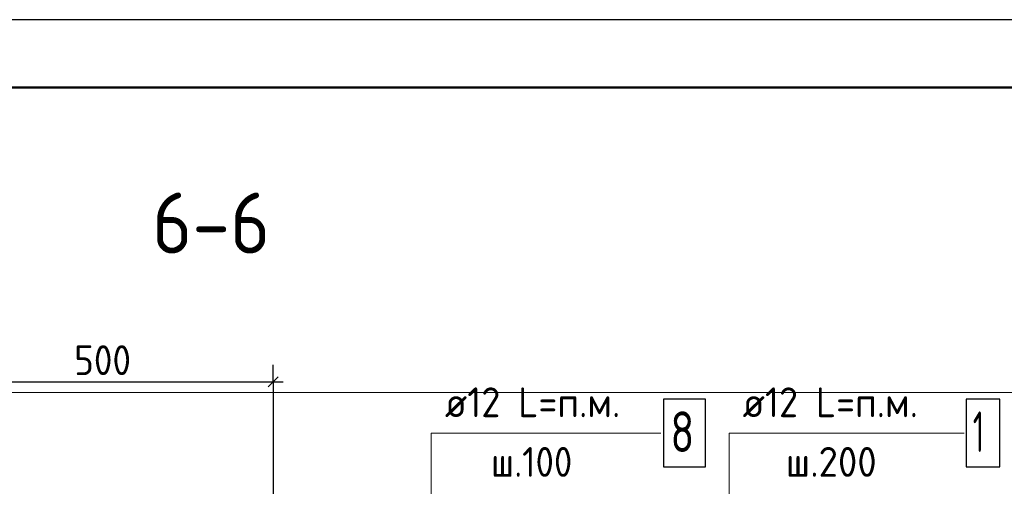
# Model space of a CAD drawing. Header units: millimetres. Extents: x 0 to 21000, y 0 to 29700.
# Tile 16 of 17: x 9899 to 17172, y 26257 to 29700. Entities that reach past the tile are written whole.
import ezdxf

# ---------------------------------------------------------------- set-up
doc = ezdxf.new("R2010")
doc.units = ezdxf.units.MM
for name, color, linetype, lineweight in [('Standard', 7, 'Continuous', 25), ('Заголовок чертежа', 7, 'Continuous', 25), ('Обрамление проемов стержнями', 52, 'Continuous', 25), ('Позиционная метка номер позиции', 7, 'Continuous', 13), ('Фоновоя арматура Х1', 52, 'Continuous', 25)]:
    doc.layers.add(name, color=color, linetype=linetype, lineweight=lineweight)
doc.layers.add('Размерная выноска', color=7, linetype='Continuous')
doc.styles.add('ISOCPEUR', font='txt')

msp = doc.modelspace()

# ---------------------------------------------------------------- linework, layer by layer
at = {"layer": 'Standard', "color": 251, "linetype": 'Continuous', "lineweight": -3, "true_color": 0x656565, "transparency": 33554687}
for q in [(11771.3, 27152.6), (11771.3, 26902.6), (11771.3, 25049.6)]:
    msp.add_line((11771.3, 27027.6), q, dxfattribs=at)
at = {"layer": 'Standard', "color": 7, "linetype": 'Continuous', "lineweight": 25, "transparency": 33554687}
msp.add_line((11733.8, 26990.1), (11808.8, 27065.1), dxfattribs=at)
at = {"layer": 'Standard', "color": 7, "linetype": 'Continuous', "lineweight": -3, "transparency": 33554687}
for p, q in [((9271.3, 27027.6), (11771.3, 27027.6)), ((11771.3, 27027.6), (11846.3, 27027.6))]:
    msp.add_line(p, q, dxfattribs=at)
at = {"layer": 'Standard', "color": 7, "linetype": 'Continuous', "lineweight": 25, "transparency": 33554687}
msp.add_lwpolyline([(0, 0), (21000, 0), (21000, 29700), (0, 29700), (0, 0)], close=True, dxfattribs=at)
at = {"layer": 'Standard', "color": 7, "linetype": 'Continuous', "lineweight": 50, "transparency": 33554687}
msp.add_lwpolyline([(2000, 29200), (20500, 29200), (20500, 500), (2000, 500), (2000, 29200)], close=True, dxfattribs=at)
at = {"layer": 'Standard', "color": 7, "linetype": 'Continuous', "lineweight": 13, "transparency": 33554687}
msp.add_lwpolyline([(20500, 29200), (2000, 29200), (2000, 6000), (20500, 6000), (20500, 29200)], dxfattribs=at)
at = {"layer": 'Standard', "color": 254, "linetype": 'Continuous', "lineweight": 18, "true_color": 0xc4c4ff, "transparency": 33554687}
msp.add_lwpolyline([(4569.4, 20699.6), (17271.3, 20699.6), (17271.3, 26949.6), (4569.4, 26949.6), (4569.4, 20699.6)], dxfattribs=at)
at = {"layer": 'Обрамление проемов стержнями', "color": 7, "linetype": 'Continuous', "lineweight": 25, "transparency": 33554687}
msp.add_lwpolyline([(14655.5, 26399.6), (14965.5, 26399.6), (14965.5, 26899.6), (14655.5, 26899.6), (14655.5, 26399.6)], dxfattribs=at)
at = {"layer": 'Позиционная метка номер позиции', "color": 7, "linetype": 'Continuous', "lineweight": 13, "transparency": 33554687}
for points in [[(12621.3, 24639.6), (12939.5, 24957.8), (12939.5, 26649.6), (14471.3, 26649.6)], [(12621.3, 23339.6), (12939.5, 23657.8), (12939.5, 26649.6), (14635.5, 26649.6)]]:
    msp.add_lwpolyline(points, dxfattribs=at)
at = {"layer": 'Размерная выноска', "color": 7, "linetype": 'Continuous', "lineweight": 13, "transparency": 33554687}
msp.add_lwpolyline([(15421.3, 23339.6), (15138.5, 23622.4), (15138.5, 26649.6), (16876.3, 26649.6)], dxfattribs=at)
at = {"layer": 'Фоновоя арматура Х1', "color": 7, "linetype": 'Continuous', "lineweight": 25, "transparency": 33554687}
msp.add_lwpolyline([(16889.5, 26399.6), (17139.5, 26399.6), (17139.5, 26899.6), (16889.5, 26899.6), (16889.5, 26399.6)], dxfattribs=at)

# ---------------------------------------------------------------- texts
at = {"layer": 'Standard', "color": 7, "linetype": 'Continuous', "lineweight": 25, "transparency": 33554687, "insert": (10301.3, 27077.6), "char_height": 220, "width": 561.981, "attachment_point": 7, "style": 'ISOCPEUR'}
msp.add_mtext('\\W0.91;500', dxfattribs=at)
at = {"layer": 'Заголовок чертежа', "color": 7, "linetype": 'Continuous', "lineweight": 50, "transparency": 33554687, "insert": (10877.3, 27975), "char_height": 450, "width": 1149.522, "attachment_point": 7, "style": 'ISOCPEUR'}
msp.add_mtext('\\W0.91;6-6', dxfattribs=at)
at = {"layer": 'Обрамление проемов стержнями', "color": 7, "linetype": 'Continuous', "lineweight": 13, "transparency": 33554687, "attachment_point": 7, "style": 'ISOCPEUR'}
for s, insert, char_height, width in [('\\W0.94;ø12 L=п.м. ', (13039.5, 26766.9), 220, 1599.154), ('\\W0.78;8', (14705.5, 26509.6), 300, 326.407), ('\\W0.90;ш.100 ', (13380.5, 26326.9), 220, 912.893)]:
    msp.add_mtext(s, dxfattribs=dict(at, insert=insert, char_height=char_height, width=width))
at = {"layer": 'Фоновоя арматура Х1', "color": 7, "linetype": 'Continuous', "lineweight": 13, "transparency": 33554687, "attachment_point": 7, "style": 'ISOCPEUR'}
for s, insert, char_height, width in [('\\W0.94;ø12 L=п.м. ', (15238.5, 26766.9), 220, 1599.154), ('\\W0.56;1', (16939.5, 26509.6), 300, 233.333), ('\\W0.95;ш.200 ', (15557.5, 26326.9), 220, 962.129)]:
    msp.add_mtext(s, dxfattribs=dict(at, insert=insert, char_height=char_height, width=width))

doc.saveas('drawing.dxf')
